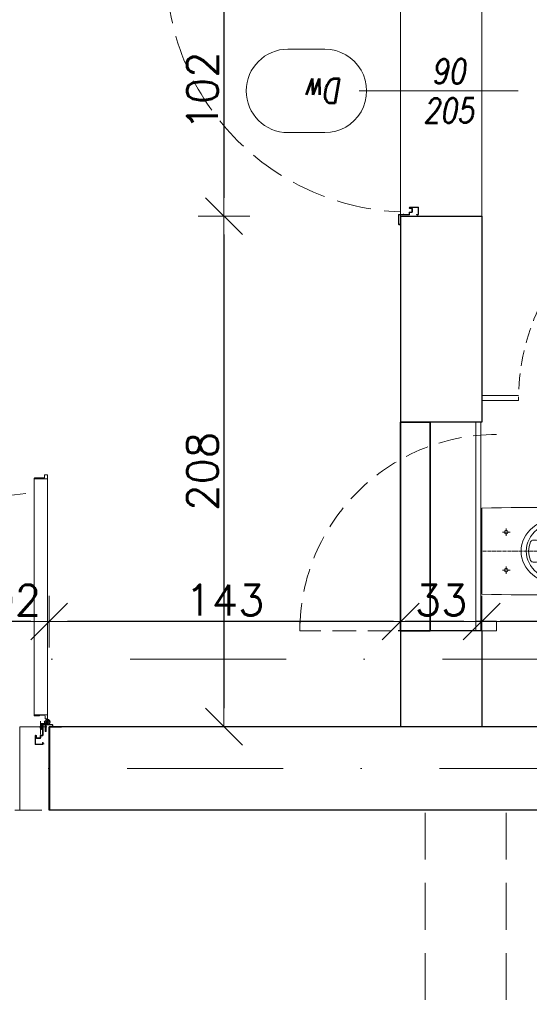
# Model space of a CAD drawing. Header units: millimetres. Extents: x 23192 to 177760, y -399809 to -79279.
# Tile 213 of 256: x 58799 to 59006, y -198169 to -197768. Entities that reach past the tile are written whole.
import ezdxf
from ezdxf.enums import TextEntityAlignment as Align

# ---------------------------------------------------------------- set-up
doc = ezdxf.new("R2010")
doc.units = ezdxf.units.MM
for name, pattern in [('CENTER', [0.6, 0.375, -0.075, 0.075, -0.075]), ('DASHDOT', [25.4, 12.7, -6.35, 0, -6.35]), ('HIDDEN', [9.525, 6.35, -3.175]), ('Hidden Line', [391.222223, 282.222223, -109]), ('HIDDEN2', [4.7625, 3.175, -1.5875])]:
    doc.linetypes.add(name, pattern=pattern)
doc.layers.get('0').update_dxf_attribs({"lineweight": 0})
for name, color, linetype, lineweight in [('!! 0_ Istn-sciany', 3, 'Continuous', 30), ('!! 0_ Istn-widok', 1, 'Continuous', 15), ('!! 0_Osie', 1, 'DASHDOT', 13), ('!! 1_PROJ Sciany', 2, 'Continuous', 40), ('!! 2  nowe sciany - remont', 2, 'Continuous', 35), ('!! 2 ZABUDOWA GK-MDF', 54, 'Continuous', 13), ('!! 2_Drzwi - nowe remont', 33, 'Continuous', 9), ('!! 2_drzwi opis', 151, 'Continuous', 9), ('!! 2_LEGENDA', 253, 'Continuous', 13), ('!! 2_wypos-sanitarne', 240, 'Continuous', 9), ('!! wymiary osi', 250, 'Continuous', 9), ('0-osie-liniA', 14, 'DASHDOT', 5)]:
    doc.layers.add(name, color=color, linetype=linetype, lineweight=lineweight)
doc.layers.add('!! 2_WYBURZENIA DO REMONTU', color=7, linetype='Continuous', lineweight=0, true_color=0x4d4d4d, plot=False)
doc.styles.add('50', font='ROMANS.shx', dxfattribs={"width": 0.8, "height": 10})
doc.styles.add('ARCHETYP', font='romans.shx', dxfattribs={"height": 15})
doc.styles.add('TXT', font='simplex.shx')
doc.dimstyles.new('DIM50', dxfattribs={"dimscale": 5, "dimtxt": 2.5, "dimasz": 1.5, "dimexe": 0, "dimexo": 0, "dimgap": 0.5, "dimtad": 1, "dimdec": 4, "dimrnd": 0.5, "dimdsep": 46, "dimtxsty": 'TXT', "dimblk1": 'TICK1', "dimblk2": 'TICK1', "dimsah": 1, "dimcen": 0, "dimse1": 1, "dimse2": 1, "dimclrd": 1, "dimclre": 7, "dimclrt": 9, "dimadec": 0, "dimazin": 0, "dimtfac": 1, "dimtdec": 4, "dimtmove": 2, "dimatfit": 3, "dimldrblk": 'TICK1', "dimfxl": 1, "dimtolj": 1, "dimarcsym": 0})

# ---------------------------------------------------------------- blocks, each defined once
blk = doc.blocks.new('BLOK OSI')
at = {"layer": '0-osie-liniA', "ltscale": 5}
for points in [[(48625.50568, -198090.0883), (53810.60983, -198090.0883)], [(48624.30568, -198134.5883), (52188.53244, -198134.5883)]]:
    blk.add_lwpolyline(points, dxfattribs=at)
blk = doc.blocks.new('zaw-dr-90-p')
at = {"color": 2, "linetype": 'CENTER', "ltscale": 0.2}
for p, q in [((12, 0), (-12, 0)), ((0, 12), (0, -12)), ((24.5, 24), (31, 24)), ((24.5, 19), (31, 19))]:
    blk.add_line(p, q, dxfattribs=at)
at = {"ltscale": 0.2}
for p, q in [((10, 12), (6.5, 12)), ((10, 0), (10, 6.5))]:
    blk.add_line(p, q, dxfattribs=at)
blk.add_lwpolyline([(0, 6.5), (23.5, 6.5, 0.414214), (28, 11), (28, 31), (24.5, 31), (24.5, 11, -0.414214), (23.5, 10), (0, 10, 4.561698), (7.6, 6.5), (4.9, 4.2)], format="xyb", dxfattribs=at)
blk.add_lwpolyline([(-0.2, -0.2), (-2.5, -0.2), (-2.5, 0.2), (-0.2, 0.2), (-0.2, 2.5), (0.2, 2.5), (0.2, 0.2), (2.8, 0.2), (2.8, -0.2), (0.2, -0.2), (0.2, -2.8), (-0.2, -2.8)], close=True)
blk.add_lwpolyline([(10, 10), (10, 39), (6.5, 39), (6.5, 10)], dxfattribs=at)
blk.add_circle((0, 0), 6.5, dxfattribs=at)
blk = doc.blocks.new('drzwi 90- sc 12')
for p, q in [((-13616.12, 20410.26), (-13616.12, 20411.46)), ((-13616.12, 20411.46), (-13615.02, 20411.46)), ((-13614.92, 20411.36), (-13614.92, 20313.77)), ((-13620.32, 20410.16), (-13620.32, 20313.77)), ((-13614.92, 20409.86), (-13620.32, 20409.86)), ((-13616.12, 20410.26), (-13620.22, 20410.26)), ((-13616.12, 20410.26), (-13620, 20410.26)), ((-13618.17, 20410.26), (-13616.22, 20410.26)), ((-13618.17, 20410.26), (-13616.22, 20410.26)), ((-13620.32, 20313.47), (-13620.32, 20317.97)), ((-13614.92, 20312.27), (-13614.92, 20317.97)), ((-13614.92, 20313.77), (-13620.32, 20313.77)), ((-13618.22, 20313.37), (-13620.22, 20313.37)), ((-13618.22, 20313.67), (-13618.22, 20313.37)), ((-13618.22, 20313.67), (-13616.42, 20313.67)), ((-13617.77, 20311.12), (-13617.77, 20305.72)), ((-13617.77, 20311.12), (-13617.77, 20305.72)), ((-13616.17, 20309.92), (-13616.17, 20311.02)), ((-13615.92, 20313.17), (-13615.92, 20312.17)), ((-13615.92, 20312.17), (-13615.02, 20312.17)), ((-13715.57, 20308.32), (-13715.57, 20308.56)), ((-13715.57, 20307.69), (-13715.57, 20308.56)), ((-13715.57, 20307.82), (-13715.57, 20308.56)), ((-13715.57, 20307.72), (-13715.37, 20307.72)), ((-13616.17, 20309.92), (-13617.37, 20309.92)), ((-13715.77, 20301.96), (-13716.27, 20301.96)), ((-13616.77, 20301.96), (-13616.27, 20301.96))]:
    blk.add_line(p, q)
for points in [[(-13665.27, 20284.96), (-13665.27, 20325.83)], [(-13615.57, 20309.64), (-13615.32, 20309.64), (-13615.32, 20309.82), (-13616.32, 20309.82), (-13616.32, 20309.64), (-13615.92, 20309.64)]]:
    blk.add_lwpolyline(points)
at = {"lineweight": 30}
for points in [[(-13716.27, 20308.92), (-13721.27, 20308.92)], [(-13716.27, 20308.92), (-13716.27, 20296.92)], [(-13614.27, 20308.92), (-13609.27, 20308.92)], [(-13614.27, 20308.92), (-13614.27, 20296.92)]]:
    blk.add_lwpolyline(points, dxfattribs=at)
at = {"ltscale": 0.2}
for points in [[(-13715.57, 20307.51), (-13715.57, 20309.48, 0.414214), (-13715.91, 20309.82), (-13719.43, 20309.82, 0.414214), (-13719.77, 20309.48), (-13719.77, 20308.92), (-13719.59, 20308.92), (-13719.59, 20309.48, -0.414214), (-13719.43, 20309.64), (-13716.97, 20309.64)], [(-13716.97, 20309.64), (-13715.91, 20309.64, -0.414214), (-13715.75, 20309.48), (-13715.75, 20307.51)], [(-13715.75, 20307.76), (-13715.75, 20305.58, 0.414214), (-13715.41, 20305.24), (-13714.96, 20305.24, -0.414214), (-13714.8, 20305.08), (-13714.8, 20304.48, 0.414214), (-13714.46, 20304.14), (-13713.28, 20304.14, 0.414214), (-13712.94, 20304.48), (-13712.94, 20305.15, -1), (-13712.75, 20305.15), (-13712.75, 20301.96, -0.414214), (-13712.91, 20301.8), (-13715.43, 20301.8, -0.414214), (-13715.59, 20301.96), (-13715.59, 20302.52), (-13715.77, 20302.52), (-13715.77, 20301.96, 0.414214), (-13715.43, 20301.62), (-13712.91, 20301.62, 0.414214), (-13712.57, 20301.96), (-13712.57, 20305.15, 1), (-13713.12, 20305.15), (-13713.12, 20304.48, -0.414214), (-13713.28, 20304.32), (-13714.46, 20304.32, -0.414214), (-13714.62, 20304.48), (-13714.62, 20305.08, 0.414214), (-13714.96, 20305.42), (-13715.41, 20305.42, -0.414214), (-13715.57, 20305.58), (-13715.57, 20307.64)], [(-13615.92, 20309.64), (-13616.63, 20309.64, 0.414214), (-13616.79, 20309.48), (-13616.79, 20305.58, -0.414214), (-13617.13, 20305.24), (-13617.58, 20305.24, 0.414214), (-13617.74, 20305.08), (-13617.74, 20304.48, -0.414214), (-13618.08, 20304.14), (-13619.26, 20304.14, -0.414214), (-13619.6, 20304.48), (-13619.6, 20305.15, 1), (-13619.79, 20305.15), (-13619.79, 20301.96, 0.414214), (-13619.63, 20301.8), (-13617.11, 20301.8, 0.414214), (-13616.95, 20301.96), (-13616.95, 20302.52), (-13616.77, 20302.52), (-13616.77, 20301.96, -0.414214), (-13617.11, 20301.62), (-13619.63, 20301.62, -0.414214), (-13619.97, 20301.96), (-13619.97, 20305.15, -1), (-13619.42, 20305.15), (-13619.42, 20304.48, 0.414214), (-13619.26, 20304.32), (-13618.08, 20304.32, 0.414214), (-13617.92, 20304.48), (-13617.92, 20305.08, -0.414214), (-13617.58, 20305.42), (-13617.13, 20305.42, 0.414214), (-13616.97, 20305.58), (-13616.97, 20309.48, -0.414214), (-13616.63, 20309.82), (-13613.11, 20309.82, -0.414214), (-13612.77, 20309.48), (-13612.77, 20308.92), (-13612.95, 20308.92), (-13612.95, 20309.48, 0.414214), (-13613.11, 20309.64), (-13615.57, 20309.64)]]:
    blk.add_lwpolyline(points, format="xyb", dxfattribs=at)
blk.add_lwpolyline([(-13616.79, 20308.82), (-13616.97, 20308.82), (-13616.97, 20307.42), (-13616.79, 20307.42)], close=True)
for centre, radius, start, end in [((-13615.02, 20411.36), 0.1, 0, 90), ((-13620.22, 20410.16), 0.1, 90, 180), ((-13620.22, 20313.47), 0.1, 180, 270), ((-13616.42, 20313.17), 0.5, 0, 90), ((-13616.27, 20311.02), 0.1, 0, 90), ((-13615.02, 20312.27), 0.1, 270, 0)]:
    blk.add_arc(centre, radius, start, end)
at = {"linetype": 'Hidden Line', "lineweight": 9, "ltscale": 0.05}
blk.add_arc((-13615.5, 20305.14), 99.12, 94.8005, 177.6944, dxfattribs=at)
at = {"xscale": 0.09999999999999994, "yscale": 0.09999999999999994, "zscale": 0.09999999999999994, "rotation": 180.0000000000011}
blk.add_blockref('zaw-dr-90-p', (-13614.92, 20310.92), dxfattribs=at)
blk = doc.blocks.new('1_ok-opis')
blk.add_line((0, 111.61), (0, 50))
for points in [[(-17, 128.61), (-17, 143.61)], [(17, 128.61), (17, 143.61)]]:
    blk.add_lwpolyline(points)
for centre, start, end in [((0, 143.61), 0, 180), ((0, 128.61), 180, 0)]:
    blk.add_arc(centre, 17, start, end)
at = {"style": 'ARCHETYP'}
for tag, height, rotation, p in [('NR', 12, 90, (0, 136.9)), ('NR', 12, 270, (0, 136.9)), ('SZEROKOŚĆ', 10, 90, (-8, 78.29)), ('SZEROKOŚĆ', 10, 270, (8, 78.29)), ('WYSOKOŚĆ', 10, 270, (-8, 78.29)), ('WYSOKOŚĆ', 10, 90, (8, 78.29))]:
    blk.add_attdef(tag, text='', height=height, rotation=rotation, dxfattribs=at).set_placement(p, align=Align.MIDDLE)
blk = doc.blocks.new('A$C6ce7c513')
at = {"lineweight": 0}
for points in [[(0, 0), (0, -0.0025)], [(-0.1755, -0.0005), (-0.1765, -0.0409), (-0.1772, -0.0806), (-0.1777, -0.1199), (-0.1779, -0.1583), (-0.1782, -0.234), (-0.1782, -0.309), (-0.1774, -0.3302), (-0.1755, -0.3507), (-0.1725, -0.3704), (-0.1681, -0.3894), (-0.1624, -0.4077), (-0.1553, -0.4249), (-0.1469, -0.4412), (-0.137, -0.4568), (-0.1254, -0.4711), (-0.1123, -0.4844), (-0.1052, -0.4908), (-0.0978, -0.4967), (-0.0896, -0.5024), (-0.0813, -0.5076), (-0.0724, -0.5125), (-0.0633, -0.5169), (-0.0536, -0.5209), (-0.0435, -0.5241), (-0.0332, -0.5268), (-0.0226, -0.5288), (-0.0115, -0.53), (-0.0001, -0.5305), (0.0115, -0.53), (0.0226, -0.5288), (0.0332, -0.5268), (0.0435, -0.5241), (0.0536, -0.5209), (0.0633, -0.5169), (0.0724, -0.5125), (0.0813, -0.5076), (0.0896, -0.5024), (0.0978, -0.4967), (0.1052, -0.4908), (0.1123, -0.4844), (0.1254, -0.4711), (0.137, -0.4568), (0.1469, -0.4412), (0.1553, -0.4249), (0.1624, -0.4077), (0.1681, -0.3894), (0.1723, -0.3704), (0.1755, -0.3507), (0.1774, -0.3302), (0.1782, -0.309), (0.1782, -0.234), (0.1779, -0.1583), (0.1774, -0.1199), (0.177, -0.0806), (0.1765, -0.0409), (0.1755, -0.0005)], [(-0.1755, -0.0005), (0.1755, -0.0005)], [(0, -0.0047), (0, -0.0185)], [(0, -0.0207), (0, -0.0232)], [(0, -0.0254), (0, -0.0392)], [(0, -0.0414), (0, -0.0439)], [(0, -0.0461), (0, -0.0599)], [(0, -0.0624), (0, -0.0646)], [(0, -0.0668), (0, -0.0806)], [(-0.081, -0.1006), (-0.0926, -0.1006)], [(-0.0763, -0.1006), (-0.0786, -0.1006)], [(-0.0776, -0.0856), (-0.0776, -0.0972)], [(-0.0776, -0.0994), (-0.0776, -0.1016)], [(-0.0776, -0.1041), (-0.0776, -0.1157)], [(-0.0625, -0.1006), (-0.0741, -0.1006)], [(0, -0.0831), (0, -0.0853)], [(0, -0.0876), (0, -0.1014)], [(0, -0.1038), (0, -0.106)], [(0, -0.1083), (0, -0.1221)], [(0.0625, -0.1006), (0.0741, -0.1006)], [(0.0763, -0.1006), (0.0785, -0.1006)], [(0.0776, -0.0856), (0.0776, -0.0972)], [(0.0776, -0.0994), (0.0776, -0.1016)], [(0.0776, -0.1041), (0.0776, -0.1157)], [(0.081, -0.1006), (0.0924, -0.1006)], [(0, -0.1245), (0, -0.1268)], [(0, -0.129), (0, -0.143)], [(0, -0.1453), (0, -0.1475)], [(0, -0.1499), (0, -0.1638)], [(0, -0.166), (0, -0.1682)], [(0, -0.1707), (0, -0.1845)], [(0, -0.1867), (0, -0.1889)], [(0, -0.1914), (0, -0.2052)], [(0, -0.2074), (0, -0.2099)], [(0, -0.2121), (0, -0.2259)], [(0, -0.2281), (0, -0.2306)], [(0, -0.2328), (0, -0.2466)], [(0, -0.2488), (0, -0.2513)], [(0, -0.2535), (0, -0.2673)], [(0, -0.2696), (0, -0.272)], [(0, -0.2742), (0, -0.2881)], [(0, -0.2905), (0, -0.2927)], [(0, -0.295), (0, -0.3088)], [(0, -0.3112), (0, -0.3135)], [(0, -0.3157), (0, -0.3295)], [(0, -0.332), (0, -0.3342)], [(0, -0.3364), (0, -0.3505)], [(0, -0.3527), (0, -0.3549)], [(0, -0.3574), (0, -0.3712)], [(0, -0.3734), (0, -0.3756)], [(0, -0.3781), (0, -0.3919)], [(0, -0.3941), (0, -0.3963)], [(0, -0.3988), (0, -0.4126)], [(0, -0.4148), (0, -0.417)], [(0, -0.4195), (0, -0.4333)], [(0, -0.4355), (0, -0.438)], [(0, -0.4402), (0, -0.454)], [(0, -0.4563), (0, -0.4587)], [(0, -0.4609), (0, -0.4748)], [(0, -0.477), (0, -0.4794)], [(0, -0.4817), (0, -0.4955)], [(0, -0.4979), (0, -0.5002)], [(0, -0.5024), (0, -0.5162)], [(0, -0.5187), (0, -0.5209)], [(0, -0.5231), (0, -0.5369)], [(0, -0.5394), (0, -0.5416)], [(0, -0.5438), (0, -0.5581)]]:
    blk.add_lwpolyline(points, dxfattribs=at)
blk.add_lwpolyline([(-0.0445, -0.2099), (-0.0443, -0.2067), (-0.0428, -0.2037), (-0.0408, -0.2012), (-0.0384, -0.1995), (-0.029, -0.1961), (-0.0194, -0.1934), (-0.0097, -0.1919), (-0.0001, -0.1914), (0.0097, -0.1919), (0.0194, -0.1934), (0.029, -0.1961), (0.0383, -0.1995), (0.0408, -0.2012), (0.0428, -0.2037), (0.044, -0.2067), (0.0445, -0.2099), (0.0445, -0.2234), (0.044, -0.2358), (0.043, -0.2466), (0.0418, -0.2562), (0.0403, -0.2646), (0.0381, -0.272), (0.0354, -0.2782), (0.0324, -0.2836), (0.029, -0.2881), (0.0253, -0.2915), (0.0213, -0.2945), (0.0171, -0.2969), (0.0129, -0.2987), (0.0088, -0.2999), (-0.0001, -0.3009), (-0.0088, -0.2999), (-0.013, -0.2987), (-0.0174, -0.2969), (-0.0213, -0.2945), (-0.0253, -0.2915), (-0.029, -0.2881), (-0.0324, -0.2836), (-0.0354, -0.2782), (-0.0381, -0.272), (-0.0403, -0.2646), (-0.0421, -0.2562), (-0.0433, -0.2466), (-0.044, -0.2358), (-0.0445, -0.2234)], close=True, dxfattribs=at)
for centre in [(-0.0774, -0.1005), (0.0774, -0.1005)]:
    blk.add_circle(centre, 0.00752, dxfattribs=at)
for centre, major_axis, ratio in [((0, -0.3255), (0, -0.165), 0.830338), ((0, -0.3297), (0, -0.148), 0.83084)]:
    blk.add_ellipse(centre, major_axis=major_axis, ratio=ratio, start_param=0, end_param=6.283185, dxfattribs=at)
blk = doc.blocks.new('drzwi giszet')
blk.add_lwpolyline([(68617.39, -194499.27), (68617.39, -194409.27), (68620.39, -194409.27), (68620.39, -194499.27)], close=True)
blk.add_lwpolyline([(68572.43, -194476.09), (68572.43, -194526.09)])
at = {"linetype": 'HIDDEN'}
blk.add_arc((68617.39, -194499.27), 90, 88.0898, 180, dxfattribs=at)
blk = doc.blocks.new('TICK1')
at = {"color": 0}
for p, q in [((0, -1.4), (0, 1.4)), ((0, 0), (-1, 0))]:
    blk.add_line(p, q, dxfattribs=at)
at = {"color": 2}
blk.add_line((-1, -1), (1, 1), dxfattribs=at)
blk = doc.blocks.new('*D2999')
at = {"layer": '!! wymiary osi', "color": 1, "lineweight": -2, "transparency": 16777216}
blk.add_line((59104.07, -198013.31), (58994.07, -198013.31), dxfattribs=at)
at = {"layer": 'DEFPOINTS', "color": 0, "transparency": 16777216}
for p in [(58986.57, -198013.31), (58986.57, -198056.13), (59111.57, -198056.13)]:
    blk.add_point(p, dxfattribs=at)
at = {"layer": '!! wymiary osi', "color": 1, "lineweight": -2, "transparency": 16777216, "xscale": 7.5, "yscale": 7.5, "zscale": 7.5, "rotation": 180}
blk.add_blockref('TICK1', (58986.57, -198013.31), dxfattribs=at)
at = {"layer": '!! wymiary osi', "color": 1, "lineweight": -2, "transparency": 16777216, "xscale": 7.5, "yscale": 7.5, "zscale": 7.5}
blk.add_blockref('TICK1', (59111.57, -198013.31), dxfattribs=at)
at = {"layer": '!! wymiary osi', "color": 9, "transparency": 16777216, "insert": (59049.07, -198004.56), "char_height": 12.5, "attachment_point": 5, "style": 'TXT'}
blk.add_mtext('\\A1;125', dxfattribs=at)
blk = doc.blocks.new('*D3000')
at = {"layer": '!! wymiary osi', "color": 1, "lineweight": -2, "transparency": 16777216}
blk.add_line((58803.07, -198013.31), (58716.07, -198013.31), dxfattribs=at)
at = {"layer": 'DEFPOINTS', "color": 0, "transparency": 16777216}
for p in [(58708.57, -198013.31), (58708.57, -198056.13), (58810.57, -198056.13)]:
    blk.add_point(p, dxfattribs=at)
at = {"layer": '!! wymiary osi', "color": 1, "lineweight": -2, "transparency": 16777216, "xscale": 7.5, "yscale": 7.5, "zscale": 7.5, "rotation": 180}
blk.add_blockref('TICK1', (58708.57, -198013.31), dxfattribs=at)
at = {"layer": '!! wymiary osi', "color": 1, "lineweight": -2, "transparency": 16777216, "xscale": 7.5, "yscale": 7.5, "zscale": 7.5}
blk.add_blockref('TICK1', (58810.57, -198013.31), dxfattribs=at)
at = {"layer": '!! wymiary osi', "color": 9, "transparency": 16777216, "insert": (58791.2, -198004.56), "char_height": 12.5, "attachment_point": 5, "style": 'TXT'}
blk.add_mtext('\\A1;102', dxfattribs=at)
blk = doc.blocks.new('*D3006')
at = {"layer": '!! wymiary osi', "color": 1, "lineweight": -2, "transparency": 16777216}
blk.add_line((58979.07, -198013.31), (58961.07, -198013.31), dxfattribs=at)
at = {"layer": 'DEFPOINTS', "color": 0, "transparency": 16777216}
for p in [(58953.57, -198013.31), (58953.57, -198056.13), (58986.57, -198056.13)]:
    blk.add_point(p, dxfattribs=at)
at = {"layer": '!! wymiary osi', "color": 1, "lineweight": -2, "transparency": 16777216, "xscale": 7.5, "yscale": 7.5, "zscale": 7.5, "rotation": 180}
blk.add_blockref('TICK1', (58953.57, -198013.31), dxfattribs=at)
at = {"layer": '!! wymiary osi', "color": 1, "lineweight": -2, "transparency": 16777216, "xscale": 7.5, "yscale": 7.5, "zscale": 7.5}
blk.add_blockref('TICK1', (58986.57, -198013.31), dxfattribs=at)
at = {"layer": '!! wymiary osi', "color": 9, "transparency": 16777216, "insert": (58970.07, -198004.56), "char_height": 12.5, "attachment_point": 5, "style": 'TXT'}
blk.add_mtext('\\A1;33', dxfattribs=at)
blk = doc.blocks.new('*D3007')
at = {"layer": '!! wymiary osi', "color": 1, "lineweight": -2, "transparency": 16777216}
blk.add_line((58946.07, -198013.31), (58818.07, -198013.31), dxfattribs=at)
at = {"layer": 'DEFPOINTS', "color": 0, "transparency": 16777216}
for p in [(58810.57, -198013.31), (58810.57, -198056.13), (58953.57, -198056.13)]:
    blk.add_point(p, dxfattribs=at)
at = {"layer": '!! wymiary osi', "color": 1, "lineweight": -2, "transparency": 16777216, "xscale": 7.5, "yscale": 7.5, "zscale": 7.5, "rotation": 180}
blk.add_blockref('TICK1', (58810.57, -198013.31), dxfattribs=at)
at = {"layer": '!! wymiary osi', "color": 1, "lineweight": -2, "transparency": 16777216, "xscale": 7.5, "yscale": 7.5, "zscale": 7.5}
blk.add_blockref('TICK1', (58953.57, -198013.31), dxfattribs=at)
at = {"layer": '!! wymiary osi', "color": 9, "transparency": 16777216, "insert": (58882.07, -198004.56), "char_height": 12.5, "attachment_point": 5, "style": 'TXT'}
blk.add_mtext('\\A1;143', dxfattribs=at)
blk = doc.blocks.new('*D3017')
at = {"layer": '!! wymiary osi', "color": 1, "lineweight": -2, "transparency": 16777216}
blk.add_line((58881.69, -197753.63), (58881.69, -197840.63), dxfattribs=at)
at = {"layer": 'DEFPOINTS', "color": 0, "transparency": 16777216}
for p in [(58953.57, -197746.13), (58881.69, -197848.13), (58953.57, -197848.13)]:
    blk.add_point(p, dxfattribs=at)
at = {"layer": '!! wymiary osi', "color": 1, "lineweight": -2, "transparency": 16777216, "xscale": 7.5, "yscale": 7.5, "zscale": 7.5}
for p, rotation in [((58881.69, -197746.13), 90), ((58881.69, -197848.13), 270)]:
    blk.add_blockref('TICK1', p, dxfattribs=dict(at, rotation=rotation))
at = {"layer": '!! wymiary osi', "color": 9, "transparency": 16777216, "insert": (58872.94, -197797.13), "char_height": 12.5, "attachment_point": 5, "rotation": 90, "style": 'TXT'}
blk.add_mtext('\\A1;102', dxfattribs=at)
blk = doc.blocks.new('*D3018')
at = {"layer": '!! wymiary osi', "color": 1, "lineweight": -2, "transparency": 16777216}
blk.add_line((58881.69, -197855.63), (58881.69, -198048.63), dxfattribs=at)
at = {"layer": 'DEFPOINTS', "color": 0, "transparency": 16777216}
for p in [(58953.57, -197848.13), (58881.69, -198056.13), (58953.57, -198056.13)]:
    blk.add_point(p, dxfattribs=at)
at = {"layer": '!! wymiary osi', "color": 1, "lineweight": -2, "transparency": 16777216, "xscale": 7.5, "yscale": 7.5, "zscale": 7.5}
for p, rotation in [((58881.69, -197848.13), 90), ((58881.69, -198056.13), 270)]:
    blk.add_blockref('TICK1', p, dxfattribs=dict(at, rotation=rotation))
at = {"layer": '!! wymiary osi', "color": 9, "transparency": 16777216, "insert": (58872.94, -197952.13), "char_height": 12.5, "attachment_point": 5, "rotation": 90, "style": 'TXT'}
blk.add_mtext('\\A1;208', dxfattribs=at)

msp = doc.modelspace()

# ---------------------------------------------------------------- linework, layer by layer
at = {"layer": '!! 0_ Istn-sciany'}
for points in [[(58953.56735, -197848.12813), (58986.56735, -197848.12813)], [(58953.56735, -197848.12813), (58953.56735, -198056.12813)], [(58986.56735, -197848.12813), (58986.56735, -197932.12813)], [(58986.56735, -197932.12813), (58960.50876, -197932.12813), (58953.56735, -197932.12813), (58953.56735, -197932.12813), (58953.56735, -197932.12813), (58953.56735, -197932.12813)], [(58986.56735, -198017.12813), (58952.56735, -198017.12813)], [(58986.56735, -198017.12813), (58986.56735, -198056.12813)], [(59172.56735, -198056.12813), (58810.56735, -198056.12813)], [(59172.56735, -198056.12813), (58810.56735, -198056.12813)], [(59172.56735, -198090.12813), (58810.56735, -198090.12813)], [(59172.56735, -198090.12813), (58810.56735, -198090.12813)]]:
    msp.add_lwpolyline(points, dxfattribs=at)
at = {"layer": '!! 0_ Istn-widok', "linetype": 'HIDDEN', "ltscale": 3}
for points in [[(58963.56735, -198253.12813), (58963.56735, -198090.12813)], [(58963.56735, -198253.12813), (58963.56735, -198090.12813)], [(58996.56735, -198253.12813), (58996.56735, -198090.12813)], [(58996.56735, -198253.12813), (58996.56735, -198090.12813)]]:
    msp.add_lwpolyline(points, dxfattribs=at)
at = {"layer": '!! 1_PROJ Sciany'}
msp.add_lwpolyline([(58810.56735, -198056.12813), (58810.56735, -198090.12813)], dxfattribs=at)
at = {"layer": '!! 2  nowe sciany - remont'}
msp.add_lwpolyline([(58953.56735, -197932.12813), (58965.56735, -197932.12813), (58965.56735, -198017.12813), (58953.56735, -198017.12813)], close=True, dxfattribs=at)
at = {"layer": '!! 2 ZABUDOWA GK-MDF'}
for points in [[(59001.55687, -197921.2311), (58986.57158, -197921.2311)], [(59001.53469, -197923.2311), (58986.57158, -197923.2311)], [(58984.19091, -198017.12813), (58984.19091, -197932.12813)], [(58986.19091, -198017.12813), (58986.19091, -197932.12813)]]:
    msp.add_lwpolyline(points, dxfattribs=at)
at = {"layer": '!! 2_LEGENDA'}
msp.add_lwpolyline([(58986.56735, -197848.12813), (58953.56735, -197848.12813), (58953.56735, -197746.12813), (58986.56735, -197746.12813)], close=True, dxfattribs=at)
at = {"layer": '!! 2_WYBURZENIA DO REMONTU', "linetype": 'HIDDEN2', "ltscale": 3}
msp.add_line((58796.56735, -198090.12813), (58806.56735, -198090.12813), dxfattribs=at)
for points in [[(58986.56735, -197932.12813), (58953.56735, -197932.12813)], [(58798.56735, -198090.12813), (58798.56735, -198056.12813)], [(58798.56735, -198056.12813), (58810.56735, -198056.12813)]]:
    msp.add_lwpolyline(points, dxfattribs=at)
msp.add_lwpolyline([(58912.56735, -198013.12813), (58992.56735, -198013.12813), (58992.56735, -198017.12813), (58912.56735, -198017.12813)], close=True, dxfattribs=at)
msp.add_lwpolyline([(58912.56735, -198013.12813), (58992.56735, -198013.12813), (58992.56735, -198017.12813), (58912.56735, -198017.12813)], close=True, dxfattribs=at)
at = {"layer": '!! 2_WYBURZENIA DO REMONTU'}
for points in [[(58798.56735, -198090.12813), (58798.56735, -198056.12813)], [(58809.66246, -198056.12813), (58798.56735, -198056.12813)], [(58807.61586, -198090.12813), (58798.56735, -198090.12813)]]:
    msp.add_lwpolyline(points, dxfattribs=at)
at = {"layer": '!! 2_WYBURZENIA DO REMONTU', "linetype": 'HIDDEN2', "ltscale": 3}
msp.add_arc((58992.56735, -198017.12813), 80, 90, 180, dxfattribs=at)
msp.add_arc((58992.56735, -198017.12813), 80, 90, 180, dxfattribs=at)

# ---------------------------------------------------------------- block references
at = {"layer": '!! 0_Osie'}
msp.add_blockref('BLOK OSI', (8819.85593, 61.46017), dxfattribs=at)
at = {"layer": '!! 2_Drzwi - nowe remont', "rotation": 90}
msp.add_blockref('drzwi 90- sc 12', (79262.49169, -184131.85843), dxfattribs=at)
at = {"layer": '!! 2_Drzwi - nowe remont'}
for name, p in [('drzwi giszet', (-9525.85499, -3423.96562)), ('drzwi 90- sc 12', (72424.83705, -218365.05247))]:
    msp.add_blockref(name, p, dxfattribs=at)
at = {"layer": '!! 2_drzwi opis'}
ref = msp.add_blockref('1_ok-opis', (59051.34577, -197797.12813), dxfattribs=dict(at, rotation=90.00000361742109))
ref.add_attrib('WYSOKOŚĆ', '90', dxfattribs={"layer": '0', "height": 10, "rotation": 0.0000036, "style": '50', "oblique": 10, "width": 0.8}).set_placement((58973.05491, -197789.12813), align=Align.MIDDLE)
ref.add_attrib('SZEROKOŚĆ', '205', dxfattribs={"layer": '0', "height": 10, "rotation": 0.0000036, "style": '50', "oblique": 10, "width": 0.8}).set_placement((58973.05491, -197805.12813), align=Align.MIDDLE)
ref.add_attrib('NR', 'Dw', dxfattribs={"layer": '0', "height": 10, "rotation": 0.0000036, "style": '50', "oblique": 10, "text_generation_flag": 6, "width": 0.8}).set_placement((58922.73452, -197797.12813), align=Align.MIDDLE)
at = {"layer": '!! 2_wypos-sanitarne', "xscale": -100, "yscale": 100, "zscale": 100, "rotation": 90}
msp.add_blockref('A$C6ce7c513', (58986.51836, -197984.6283), dxfattribs=at)

# ---------------------------------------------------------------- dimensions: what is measured, and where the dimension line sits
at = {"layer": '!! wymiary osi'}
for base, p1, p2, picture, middle in [((58881.69196, -197848.12813), (58953.56735, -197746.12813), (58953.56735, -197848.12813), '*D3017', (58872.94196, -197797.12813)), ((58881.69196, -198056.12813), (58953.56735, -197848.12813), (58953.56735, -198056.12813), '*D3018', (58872.94196, -197952.12813))]:
    dim = msp.add_linear_dim(base=base, p1=p1, p2=p2, angle=90, dimstyle='DIM50', dxfattribs=at)
    dim.commit()
    dim.dimension.update_dxf_attribs({"geometry": picture, "text_midpoint": middle})
dim = msp.add_linear_dim(base=(58708.56735, -198013.31169), p1=(58810.56735, -198056.12813), p2=(58708.56735, -198056.12813), dimstyle='DIM50', dxfattribs=at)
dim.commit()
dim.dimension.update_dxf_attribs({"geometry": '*D3000', "text_midpoint": (58791.1978, -198004.56169), "dimtype": 160})
for base, p1, p2, picture, middle in [((58810.56735, -198013.31169), (58953.56735, -198056.12813), (58810.56735, -198056.12813), '*D3007', (58882.06735, -198004.56169)), ((58953.56735, -198013.31169), (58986.56735, -198056.12813), (58953.56735, -198056.12813), '*D3006', (58970.06735, -198004.56169)), ((58986.56735, -198013.31169), (59111.56735, -198056.12813), (58986.56735, -198056.12813), '*D2999', (59049.06735, -198004.56169))]:
    dim = msp.add_linear_dim(base=base, p1=p1, p2=p2, dimstyle='DIM50', dxfattribs=at)
    dim.commit()
    dim.dimension.update_dxf_attribs({"geometry": picture, "text_midpoint": middle})

doc.saveas('drawing.dxf')
